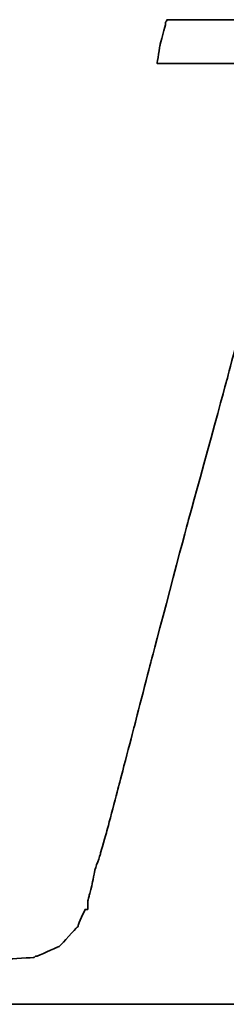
# Model space of a CAD drawing. Header units: millimetres. Extents: x -2774 to 3135, y -1571 to 860.
# Tile 240 of 256: x -2400.899 to -2399.916, y -217.519 to -212.848. Entities that reach past the tile are written whole.
import ezdxf

# ---------------------------------------------------------------- set-up
doc = ezdxf.new("R2010")
doc.units = ezdxf.units.MM
doc.layers.add('DIM', color=4, linetype='CONTINUOUS')
doc.layers.add('layer 1', color=7, linetype='CONTINUOUS')

# ---------------------------------------------------------------- blocks, each defined once
blk = doc.blocks.new('TBI MOTION logo(完整正式版)')
at = {"layer": 'layer 1', "color": 22, "lineweight": 35}
blk.add_open_spline([(-40.59125, -7.943749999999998), (-40.59125, -7.943749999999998), (-40.97375, -7.943749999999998), (-40.97375, -7.943749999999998), (-40.97375, -7.943749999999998), (-40.97375, -7.943749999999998), (-41.38125, -7.943749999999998), (-41.38125, -7.943749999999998), (-41.38125, -7.943749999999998), (-41.38125, -7.943749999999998), (-41.54874999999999, -7.943749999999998), (-41.54874999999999, -7.943749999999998), (-41.54874999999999, -7.943749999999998), (-41.54874999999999, -7.943749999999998), (-41.59875, -7.943749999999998), (-41.59875, -7.943749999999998), (-41.59875, -7.943749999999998), (-41.59875, -7.943749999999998), (-41.88374999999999, -7.943749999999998), (-41.88374999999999, -7.943749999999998), (-41.88374999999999, -7.943749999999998), (-41.88374999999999, -7.943749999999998), (-41.90875, -7.91875), (-41.90875, -7.91875), (-41.90875, -7.91875), (-41.90875, -7.91875), (-42.19875, -7.871249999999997), (-42.19875, -7.871249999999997), (-42.19875, -7.871249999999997), (-42.19875, -7.871249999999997), (-42.43875, -7.82375), (-42.43875, -7.82375), (-42.43875, -7.82375), (-42.43875, -7.82375), (-42.45875, -7.82375), (-42.45875, -7.82375), (-42.45875, -7.82375), (-42.45875, -7.82375), (-42.48624999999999, -7.82375), (-42.48624999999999, -7.82375), (-42.48624999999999, -7.82375), (-42.48624999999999, -7.82375), (-42.67625, -7.723749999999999), (-42.67625, -7.723749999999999), (-42.67625, -7.723749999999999), (-42.67625, -7.723749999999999), (-42.70125, -7.70375), (-42.70125, -7.70375), (-42.70125, -7.70375), (-42.70125, -7.70375), (-42.72375, -7.678749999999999), (-42.72375, -7.678749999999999), (-42.72375, -7.678749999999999), (-42.72375, -7.678749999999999), (-42.86875, -7.488749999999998), (-42.86875, -7.488749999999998), (-42.86875, -7.488749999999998), (-42.86875, -7.488749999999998), (-42.89374999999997, -7.438749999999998), (-42.89374999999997, -7.438749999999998), (-42.89374999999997, -7.438749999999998), (-42.89374999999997, -7.438749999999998), (-42.91875, -7.388749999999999), (-42.91875, -7.388749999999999), (-42.91875, -7.388749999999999), (-42.91875, -7.388749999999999), (-42.93874999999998, -7.12875), (-42.93874999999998, -7.12875), (-42.93874999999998, -7.12875), (-42.93874999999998, -7.12875), (-42.96375, -7.103749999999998), (-42.96375, -7.103749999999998), (-42.96375, -7.103749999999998), (-42.96375, -7.103749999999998), (-42.96375, -7.053749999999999), (-42.96375, -7.053749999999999), (-42.96375, -7.053749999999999), (-42.96375, -7.053749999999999), (-42.96375, -7.00875), (-42.96375, -7.00875), (-42.96375, -7.00875), (-42.96375, -7.00875), (-42.91875, -6.69625), (-42.91875, -6.69625), (-42.91875, -6.69625), (-42.91875, -6.69625), (-42.91875, -6.62375), (-42.91875, -6.62375), (-42.91875, -6.62375), (-42.91875, -6.62375), (-42.91875, -6.59625), (-42.91875, -6.59625), (-42.91875, -6.59625), (-42.91875, -6.59625), (-42.91875, -6.57375), (-42.91875, -6.57375), (-42.91875, -6.57375), (-42.91875, -6.57375), (-42.91875, -6.528749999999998), (-42.91875, -6.528749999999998), (-42.91875, -6.528749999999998), (-42.91875, -6.528749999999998), (-42.89374999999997, -6.50375), (-42.89374999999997, -6.50375), (-42.89374999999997, -6.50375), (-42.89374999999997, -6.50375), (-42.84374999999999, -6.38375), (-42.84374999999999, -6.38375), (-42.84374999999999, -6.38375), (-42.84374999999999, -6.38375), (-42.84374999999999, -6.358749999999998), (-42.84374999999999, -6.358749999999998), (-42.84374999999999, -6.358749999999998), (-42.84374999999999, -6.358749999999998), (-42.74625, -6.143749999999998), (-42.74625, -6.143749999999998), (-42.74625, -6.143749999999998), (-42.74625, -6.143749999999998), (-42.70125, -5.853749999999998), (-42.70125, -5.853749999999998), (-42.70125, -5.853749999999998), (-42.70125, -5.853749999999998), (-42.60374999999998, -5.47125), (-42.60374999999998, -5.47125), (-42.60374999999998, -5.47125), (-42.60374999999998, -5.47125), (-42.60374999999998, -5.44875), (-42.60374999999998, -5.44875), (-42.60374999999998, -5.44875), (-42.60374999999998, -5.44875), (-42.38875, -4.678749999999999), (-42.38875, -4.678749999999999), (-42.38875, -4.678749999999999), (-42.38875, -4.678749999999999), (-42.36375, -4.653749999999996), (-42.36375, -4.653749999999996), (-42.36375, -4.653749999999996), (-42.36375, -4.653749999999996), (-42.12375, -3.69625), (-42.12375, -3.69625), (-42.12375, -3.69625), (-42.12375, -3.69625), (-42.12375, -3.67374), (-42.12375, -3.67374), (-42.12375, -3.67374), (-42.12375, -3.67374), (-41.78875, -2.593739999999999), (-41.78875, -2.593739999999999), (-41.78875, -2.593739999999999), (-41.78875, -2.593739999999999), (-41.18875, -0.19375), (-41.18875, -0.19375), (-41.18875, -0.19375), (-41.18875, -0.19375), (-40.54375, 2.20624), (-40.54375, 2.20624), (-40.54375, 2.20624), (-40.54375, 2.20624), (-40.25374999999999, 3.308749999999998), (-40.25374999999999, 3.308749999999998), (-40.25374999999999, 3.308749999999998), (-40.25374999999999, 3.308749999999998), (-39.98875, 4.27125), (-39.98875, 4.27125), (-39.98875, 4.27125), (-39.98875, 4.27125), (-39.77375, 5.131249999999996), (-39.77375, 5.131249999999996), (-39.77375, 5.131249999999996), (-39.77375, 5.131249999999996), (-39.67875, 5.47125), (-39.67875, 5.47125), (-39.67875, 5.47125), (-39.67875, 5.47125), (-39.60375, 5.756249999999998), (-39.60375, 5.756249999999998), (-39.60375, 5.756249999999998), (-39.60375, 5.756249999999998), (-39.60375, 5.78125), (-39.60375, 5.78125), (-39.60375, 5.78125), (-39.60375, 5.78125), (-39.50875, 5.97125), (-39.50875, 5.97125), (-39.50875, 5.97125), (-39.50875, 5.97125), (-39.50875, 6.138749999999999), (-39.50875, 6.138749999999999), (-39.50875, 6.138749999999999), (-39.50875, 6.138749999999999), (-39.48625, 6.166249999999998), (-39.48625, 6.166249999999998), (-39.48625, 6.166249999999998), (-39.48625, 6.166249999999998), (-39.46125, 6.286249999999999), (-39.46125, 6.286249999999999), (-39.46125, 6.286249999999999), (-39.46125, 6.286249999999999), (-39.46125, 6.426249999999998), (-39.46125, 6.426249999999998), (-39.46125, 6.426249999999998), (-39.46125, 6.426249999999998), (-39.41375, 6.426249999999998), (-39.41375, 6.426249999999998), (-39.41375, 6.426249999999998), (-39.41375, 6.426249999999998), (-39.29375, 6.69125), (-39.29375, 6.69125), (-39.29375, 6.69125), (-39.29375, 6.69125), (-39.26875, 6.741249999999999), (-39.26875, 6.741249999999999), (-39.26875, 6.741249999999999), (-39.26875, 6.741249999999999), (-39.24375, 6.76625), (-39.24375, 6.76625), (-39.24375, 6.76625), (-39.24375, 6.76625), (-38.98375, 7.006239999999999), (-38.98375, 7.006239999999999), (-38.98375, 7.006239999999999), (-38.98375, 7.006239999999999), (-38.95625, 7.026239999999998), (-38.95625, 7.026239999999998), (-38.95625, 7.026239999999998), (-38.95625, 7.026239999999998), (-38.78875, 7.126239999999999), (-38.78875, 7.126239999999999), (-38.78875, 7.126239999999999), (-38.78875, 7.126239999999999), (-38.76375, 7.126239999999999), (-38.76375, 7.126239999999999), (-38.76375, 7.126239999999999), (-38.76375, 7.126239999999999), (-38.74375, 7.126239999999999), (-38.74375, 7.126239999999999), (-38.74375, 7.126239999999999), (-38.74375, 7.126239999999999), (-38.52875, 7.171249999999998), (-38.52875, 7.171249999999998), (-38.52875, 7.171249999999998), (-38.52875, 7.171249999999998), (-38.52875, 7.196239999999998), (-38.52875, 7.196239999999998), (-38.52875, 7.196239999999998), (-38.52875, 7.196239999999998), (-38.50375, 7.196239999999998), (-38.50375, 7.196239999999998), (-38.50375, 7.196239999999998), (-38.50375, 7.196239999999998), (-38.26125, 7.21875), (-38.26125, 7.21875), (-38.26125, 7.21875), (-38.26125, 7.21875), (-38.23875000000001, 7.246239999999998), (-38.23875000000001, 7.246239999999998), (-38.23875000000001, 7.246239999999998), (-38.23875000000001, 7.246239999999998), (-38.21625, 7.246239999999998), (-38.21625, 7.246239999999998), (-38.21625, 7.246239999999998), (-38.21625, 7.246239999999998), (-38.18875, 7.246239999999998), (-38.18875, 7.246239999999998), (-38.18875, 7.246239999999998), (-38.18875, 7.246239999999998), (-37.90375, 7.246239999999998), (-37.90375, 7.246239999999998), (-37.90375, 7.246239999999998), (-37.90375, 7.246239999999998), (-37.85375, 7.246239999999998), (-37.85375, 7.246239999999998), (-37.85375, 7.246239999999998), (-37.85375, 7.246239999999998), (-37.75875, 7.246239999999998), (-37.75875, 7.246239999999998), (-37.75875, 7.246239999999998), (-37.75875, 7.246239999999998), (-37.42375, 7.246239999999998), (-37.42375, 7.246239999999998), (-37.42375, 7.246239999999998), (-37.42375, 7.246239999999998), (-37.08875, 7.246239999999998), (-37.08875, 7.246239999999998), (-37.08875, 7.246239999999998), (-37.08875, 7.246239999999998), (-37.06375, 7.246239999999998), (-37.06375, 7.246239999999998), (-37.06375, 7.246239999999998), (-37.06375, 7.246239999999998), (-37.06375, 7.266239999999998), (-37.06375, 7.266239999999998), (-37.06375, 7.266239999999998), (-37.06375, 7.266239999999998), (-37.03875, 7.291249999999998), (-37.03875, 7.291249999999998), (-37.03875, 7.291249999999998), (-37.03875, 7.291249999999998), (-37.03875, 7.31625), (-37.03875, 7.31625), (-37.03875, 7.31625), (-37.03875, 7.31625), (-36.94125, 7.676249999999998), (-36.94125, 7.676249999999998), (-36.94125, 7.676249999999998), (-36.94125, 7.676249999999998), (-36.86875, 7.98625), (-36.86875, 7.98625), (-36.86875, 7.98625), (-36.86875, 7.98625), (-36.98875000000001, 7.98625), (-36.98875000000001, 7.98625), (-36.98875000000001, 7.98625), (-36.98875000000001, 7.98625), (-37.42375, 7.98625), (-37.42375, 7.98625), (-37.42375, 7.98625), (-37.42375, 7.98625), (-37.94875, 7.98625), (-37.94875, 7.98625), (-37.94875, 7.98625), (-37.94875, 7.98625), (-38.57375, 7.98625), (-38.57375, 7.98625), (-38.57375, 7.98625), (-38.57375, 7.98625), (-39.29375, 7.98625), (-39.29375, 7.98625), (-39.29375, 7.98625), (-39.29375, 7.98625), (-40.82875, 7.98625), (-40.82875, 7.98625), (-40.82875, 7.98625), (-40.82875, 7.98625), (-42.36375, 7.98625), (-42.36375, 7.98625), (-42.36375, 7.98625), (-42.36375, 7.98625), (-43.08375, 7.98625), (-43.08375, 7.98625), (-43.08375, 7.98625), (-43.08375, 7.98625), (-43.70875, 7.98625), (-43.70875, 7.98625), (-43.70875, 7.98625), (-43.70875, 7.98625), (-44.23375, 7.98625), (-44.23375, 7.98625), (-44.23375, 7.98625), (-44.23375, 7.98625), (-44.66875, 7.98625), (-44.66875, 7.98625), (-44.66875, 7.98625), (-44.66875, 7.98625), (-44.88375, 7.98625), (-44.88375, 7.98625), (-44.88375, 7.98625), (-44.88375, 7.98625), (-44.90874999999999, 7.94125), (-44.90874999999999, 7.94125), (-44.90874999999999, 7.94125), (-44.90874999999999, 7.94125), (-44.90874999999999, 7.916249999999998), (-44.90874999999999, 7.916249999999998), (-44.90874999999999, 7.916249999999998), (-44.90874999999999, 7.916249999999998), (-45.00375, 7.55625), (-45.00375, 7.55625), (-45.00375, 7.55625), (-45.00375, 7.55625), (-45.05374999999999, 7.246239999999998), (-45.05374999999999, 7.246239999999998), (-45.05374999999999, 7.246239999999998), (-45.05374999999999, 7.246239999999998), (-44.61875, 7.246239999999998), (-44.61875, 7.246239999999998), (-44.61875, 7.246239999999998), (-44.61875, 7.246239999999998), (-44.11375, 7.246239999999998), (-44.11375, 7.246239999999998), (-44.11375, 7.246239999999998), (-44.11375, 7.246239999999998), (-43.99375, 7.246239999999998), (-43.99375, 7.246239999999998), (-43.99375, 7.246239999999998), (-43.99375, 7.246239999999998), (-43.94625, 7.246239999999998), (-43.94625, 7.246239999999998), (-43.94625, 7.246239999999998), (-43.94625, 7.246239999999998), (-43.92374, 7.246239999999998), (-43.92374, 7.246239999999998), (-43.92374, 7.246239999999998), (-43.92374, 7.246239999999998), (-43.65874999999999, 7.246239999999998), (-43.65874999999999, 7.246239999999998), (-43.65874999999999, 7.246239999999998), (-43.65874999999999, 7.246239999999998), (-43.63875, 7.21875), (-43.63875, 7.21875), (-43.63875, 7.21875), (-43.63875, 7.21875), (-43.46874999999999, 7.196239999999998), (-43.46874999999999, 7.196239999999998), (-43.46874999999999, 7.196239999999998), (-43.46874999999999, 7.196239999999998), (-43.39875, 7.196239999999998), (-43.39875, 7.196239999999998), (-43.39875, 7.196239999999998), (-43.39875, 7.196239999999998), (-43.37125, 7.171249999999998), (-43.37125, 7.171249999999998), (-43.37125, 7.171249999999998), (-43.37125, 7.171249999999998), (-43.34875, 7.171249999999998), (-43.34875, 7.171249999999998), (-43.34875, 7.171249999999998), (-43.34875, 7.171249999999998), (-43.20375, 7.126239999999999), (-43.20375, 7.126239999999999), (-43.20375, 7.126239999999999), (-43.20375, 7.126239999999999), (-43.05875, 7.076239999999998), (-43.05875, 7.076239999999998), (-43.05875, 7.076239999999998), (-43.05875, 7.076239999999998), (-43.01375, 7.076239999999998), (-43.01375, 7.076239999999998), (-43.01375, 7.076239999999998), (-43.01375, 7.076239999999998), (-42.98875, 7.026239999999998), (-42.98875, 7.026239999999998), (-42.98875, 7.026239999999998), (-42.98875, 7.026239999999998), (-42.79874999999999, 6.86125), (-42.79874999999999, 6.86125), (-42.79874999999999, 6.86125), (-42.79874999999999, 6.86125), (-42.77375, 6.81125), (-42.77375, 6.81125), (-42.77375, 6.81125), (-42.77375, 6.81125), (-42.74625, 6.76625), (-42.74625, 6.76625), (-42.74625, 6.76625), (-42.74625, 6.76625), (-42.72375, 6.47625), (-42.72375, 6.47625), (-42.72375, 6.47625), (-42.72375, 6.47625), (-42.70125, 6.45124), (-42.70125, 6.45124), (-42.70125, 6.45124), (-42.70125, 6.45124), (-42.70125, 6.426249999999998), (-42.70125, 6.426249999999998), (-42.70125, 6.426249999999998), (-42.70125, 6.426249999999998), (-42.72375, 6.40625), (-42.72375, 6.40625), (-42.72375, 6.40625), (-42.72375, 6.40625), (-42.74625, 5.97125), (-42.74625, 5.97125), (-42.74625, 5.97125), (-42.74625, 5.97125), (-42.74625, 5.94625), (-42.74625, 5.94625), (-42.74625, 5.94625), (-42.74625, 5.94625), (-42.74625, 5.926249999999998), (-42.74625, 5.926249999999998), (-42.74625, 5.926249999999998), (-42.74625, 5.926249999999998), (-42.77375, 5.876249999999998), (-42.77375, 5.876249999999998), (-42.77375, 5.876249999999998), (-42.77375, 5.876249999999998), (-42.81875, 5.80625), (-42.81875, 5.80625), (-42.81875, 5.80625), (-42.81875, 5.80625), (-42.86875, 5.63625), (-42.86875, 5.63625), (-42.86875, 5.63625), (-42.86875, 5.63625), (-42.91875, 5.39625), (-42.91875, 5.39625), (-42.91875, 5.39625), (-42.91875, 5.39625), (-42.91875, 5.37124), (-42.91875, 5.37124), (-42.91875, 5.37124), (-42.91875, 5.37124), (-43.01375, 5.10874), (-43.01375, 5.10874), (-43.01375, 5.10874), (-43.01375, 5.10874), (-43.10875, 4.771239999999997), (-43.10875, 4.771239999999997), (-43.10875, 4.771239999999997), (-43.10875, 4.771239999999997), (-43.29875, 3.956249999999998), (-43.29875, 3.956249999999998), (-43.29875, 3.956249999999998), (-43.29875, 3.956249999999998), (-43.58875, 2.951249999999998), (-43.58875, 2.951249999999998), (-43.58875, 2.951249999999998), (-43.58875, 2.951249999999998), (-43.87375, 1.87125), (-43.87375, 1.87125), (-43.87375, 1.87125), (-43.87375, 1.87125), (-44.52625, -0.50374), (-44.52625, -0.50374), (-44.52625, -0.50374), (-44.52625, -0.50374), (-45.14874999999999, -2.853749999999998), (-45.14874999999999, -2.853749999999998), (-45.14874999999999, -2.853749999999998), (-45.14874999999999, -2.853749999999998), (-45.43375, -3.95875), (-45.43375, -3.95875), (-45.43375, -3.95875), (-45.43375, -3.95875), (-45.69874999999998, -4.96875), (-45.69874999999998, -4.96875), (-45.69874999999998, -4.96875), (-45.69874999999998, -4.96875), (-45.91375, -5.78375), (-45.91375, -5.78375), (-45.91375, -5.78375), (-45.91375, -5.78375), (-46.01374999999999, -6.11875), (-46.01374999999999, -6.11875), (-46.01374999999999, -6.11875), (-46.01374999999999, -6.11875), (-46.01374999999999, -6.143749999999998), (-46.01374999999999, -6.143749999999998), (-46.01374999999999, -6.143749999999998), (-46.01374999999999, -6.143749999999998), (-46.10875, -6.40875), (-46.10875, -6.40875), (-46.10875, -6.40875), (-46.10875, -6.40875), (-46.15375, -6.648749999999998), (-46.15375, -6.648749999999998), (-46.15375, -6.648749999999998), (-46.15375, -6.648749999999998), (-46.20375, -6.83875), (-46.20375, -6.83875), (-46.20375, -6.83875), (-46.20375, -6.83875), (-46.22874999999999, -6.933749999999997), (-46.22874999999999, -6.933749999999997), (-46.22874999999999, -6.933749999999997), (-46.22874999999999, -6.933749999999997), (-46.22874999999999, -7.07875), (-46.22874999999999, -7.07875), (-46.22874999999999, -7.07875), (-46.22874999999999, -7.07875), (-46.27374999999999, -7.07875), (-46.27374999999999, -7.07875), (-46.27374999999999, -7.07875), (-46.27374999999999, -7.07875), (-46.39375, -7.34375), (-46.39375, -7.34375), (-46.39375, -7.34375), (-46.39375, -7.34375), (-46.39375, -7.36875), (-46.39375, -7.36875), (-46.39375, -7.36875), (-46.39375, -7.36875), (-46.42125, -7.388749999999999), (-46.42125, -7.388749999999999), (-46.42125, -7.388749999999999), (-46.42125, -7.388749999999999), (-46.68375, -7.678749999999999), (-46.68375, -7.678749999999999), (-46.68375, -7.678749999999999), (-46.68375, -7.678749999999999), (-46.70875, -7.70375), (-46.70875, -7.70375), (-46.70875, -7.70375), (-46.70875, -7.70375), (-46.75374999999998, -7.723749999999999), (-46.75374999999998, -7.723749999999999), (-46.75374999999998, -7.723749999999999), (-46.75374999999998, -7.723749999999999), (-47.08874999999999, -7.871249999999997), (-47.08874999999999, -7.871249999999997), (-47.08874999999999, -7.871249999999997), (-47.08874999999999, -7.871249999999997), (-47.11625, -7.871249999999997), (-47.11625, -7.871249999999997), (-47.11625, -7.871249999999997), (-47.11625, -7.871249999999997), (-47.13875, -7.893749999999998), (-47.13875, -7.893749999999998), (-47.13875, -7.893749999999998), (-47.13875, -7.893749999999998), (-47.56874999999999, -7.91875), (-47.56874999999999, -7.91875), (-47.56874999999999, -7.91875), (-47.56874999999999, -7.91875), (-47.59624999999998, -7.943749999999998), (-47.59624999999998, -7.943749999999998), (-47.59624999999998, -7.943749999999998), (-47.59624999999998, -7.943749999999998), (-47.64375, -7.943749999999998), (-47.64375, -7.943749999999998), (-47.64375, -7.943749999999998), (-47.64375, -7.943749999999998), (-47.73625, -7.943749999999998), (-47.73625, -7.943749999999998), (-47.73625, -7.943749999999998), (-47.73625, -7.943749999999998), (-48.07375, -7.943749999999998), (-48.07375, -7.943749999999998), (-48.07375, -7.943749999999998), (-48.07375, -7.943749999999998), (-48.36125, -7.943749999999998), (-48.36125, -7.943749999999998), (-48.36125, -7.943749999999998), (-48.36125, -7.943749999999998), (-48.36125, -7.966249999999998), (-48.36125, -7.966249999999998), (-48.36125, -7.966249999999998), (-48.36125, -7.966249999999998), (-48.36125, -7.991249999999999), (-48.36125, -7.991249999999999), (-48.36125, -7.991249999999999), (-48.36125, -7.991249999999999), (-48.38875, -8.013749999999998), (-48.38875, -8.013749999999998), (-48.38875, -8.013749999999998), (-48.38875, -8.013749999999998), (-48.50875, -8.34875), (-48.50875, -8.34875), (-48.50875, -8.34875), (-48.50875, -8.34875), (-48.55375, -8.68625), (-48.55375, -8.68625), (-48.55375, -8.68625), (-48.55375, -8.68625), (-48.45875, -8.68625), (-48.45875, -8.68625), (-48.45875, -8.68625), (-48.45875, -8.68625), (-48.07375, -8.68625), (-48.07375, -8.68625), (-48.07375, -8.68625), (-48.07375, -8.68625), (-47.52374999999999, -8.68625), (-47.52374999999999, -8.68625), (-47.52374999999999, -8.68625), (-47.52374999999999, -8.68625), (-46.92375, -8.68625), (-46.92375, -8.68625), (-46.92375, -8.68625), (-46.92375, -8.68625), (-46.25375, -8.68625), (-46.25375, -8.68625), (-46.25375, -8.68625), (-46.25375, -8.68625), (-46.20375, -8.68625), (-46.20375, -8.68625), (-46.20375, -8.68625), (-46.20375, -8.68625), (-44.71375, -8.68625), (-44.71375, -8.68625), (-44.71375, -8.68625), (-44.71375, -8.68625), (-43.22874999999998, -8.68625), (-43.22874999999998, -8.68625), (-43.22874999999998, -8.68625), (-43.22874999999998, -8.68625), (-42.55875, -8.68625), (-42.55875, -8.68625), (-42.55875, -8.68625), (-42.55875, -8.68625), (-42.50874999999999, -8.68625), (-42.50874999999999, -8.68625), (-42.50874999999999, -8.68625), (-42.50874999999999, -8.68625), (-41.93375, -8.68625), (-41.93375, -8.68625), (-41.93375, -8.68625), (-41.93375, -8.68625), (-41.38125, -8.68625), (-41.38125, -8.68625), (-41.38125, -8.68625), (-41.38125, -8.68625), (-40.97375, -8.68625), (-40.97375, -8.68625), (-40.97375, -8.68625), (-40.97375, -8.68625), (-40.78125, -8.68625), (-40.78125, -8.68625), (-40.78125, -8.68625), (-40.78125, -8.68625), (-40.78125, -8.638749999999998), (-40.78125, -8.638749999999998), (-40.78125, -8.638749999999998), (-40.78125, -8.638749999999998), (-40.75874999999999, -8.638749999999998), (-40.75874999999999, -8.638749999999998), (-40.75874999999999, -8.638749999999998), (-40.75874999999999, -8.638749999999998), (-40.66374999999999, -8.27875), (-40.66374999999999, -8.27875), (-40.66374999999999, -8.27875), (-40.66374999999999, -8.27875), (-40.59125, -7.943749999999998), (-40.59125, -7.943749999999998)], degree=3, knots=[0, 0, 0, 0, 0.0055865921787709, 0.0055865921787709, 0.0055865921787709, 0.0055866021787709, 0.0111731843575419, 0.0111731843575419, 0.0111731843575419, 0.0111731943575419, 0.0167597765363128, 0.0167597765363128, 0.0167597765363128, 0.0167597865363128, 0.0223463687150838, 0.0223463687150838, 0.0223463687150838, 0.0223463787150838, 0.0279329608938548, 0.0279329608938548, 0.0279329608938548, 0.0279329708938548, 0.0335195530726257, 0.0335195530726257, 0.0335195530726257, 0.0335195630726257, 0.0391061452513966, 0.0391061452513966, 0.0391061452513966, 0.0391061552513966, 0.0446927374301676, 0.0446927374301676, 0.0446927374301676, 0.0446927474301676, 0.0502793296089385, 0.0502793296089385, 0.0502793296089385, 0.0502793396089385, 0.0558659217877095, 0.0558659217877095, 0.0558659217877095, 0.0558659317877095, 0.0614525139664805, 0.0614525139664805, 0.0614525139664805, 0.0614525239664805, 0.0670391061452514, 0.0670391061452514, 0.0670391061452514, 0.0670391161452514, 0.0726256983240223, 0.0726256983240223, 0.0726256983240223, 0.0726257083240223, 0.0782122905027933, 0.0782122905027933, 0.0782122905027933, 0.0782123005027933, 0.0837988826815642, 0.0837988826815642, 0.0837988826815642, 0.0837988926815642, 0.0893854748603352, 0.0893854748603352, 0.0893854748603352, 0.0893854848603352, 0.0949720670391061, 0.0949720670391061, 0.0949720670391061, 0.0949720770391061, 0.1005586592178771, 0.1005586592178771, 0.1005586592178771, 0.1005586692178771, 0.106145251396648, 0.106145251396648, 0.106145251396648, 0.106145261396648, 0.1117318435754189, 0.1117318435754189, 0.1117318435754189, 0.1117318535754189, 0.1173184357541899, 0.1173184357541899, 0.1173184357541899, 0.1173184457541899, 0.1229050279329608, 0.1229050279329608, 0.1229050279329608, 0.1229050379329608, 0.1284916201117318, 0.1284916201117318, 0.1284916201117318, 0.1284916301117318, 0.1340782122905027, 0.1340782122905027, 0.1340782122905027, 0.1340782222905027, 0.1396648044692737, 0.1396648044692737, 0.1396648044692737, 0.1396648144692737, 0.1452513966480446, 0.1452513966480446, 0.1452513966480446, 0.1452514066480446, 0.1508379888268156, 0.1508379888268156, 0.1508379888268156, 0.1508379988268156, 0.1564245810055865, 0.1564245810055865, 0.1564245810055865, 0.1564245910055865, 0.1620111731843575, 0.1620111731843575, 0.1620111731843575, 0.1620111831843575, 0.1675977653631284, 0.1675977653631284, 0.1675977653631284, 0.1675977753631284, 0.1731843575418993, 0.1731843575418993, 0.1731843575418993, 0.1731843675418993, 0.1787709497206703, 0.1787709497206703, 0.1787709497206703, 0.1787709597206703, 0.1843575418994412, 0.1843575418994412, 0.1843575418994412, 0.1843575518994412, 0.1899441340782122, 0.1899441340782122, 0.1899441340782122, 0.1899441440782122, 0.1955307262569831, 0.1955307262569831, 0.1955307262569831, 0.1955307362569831, 0.2011173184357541, 0.2011173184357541, 0.2011173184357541, 0.2011173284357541, 0.206703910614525, 0.206703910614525, 0.206703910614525, 0.206703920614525, 0.2122905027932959, 0.2122905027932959, 0.2122905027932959, 0.2122905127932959, 0.2178770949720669, 0.2178770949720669, 0.2178770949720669, 0.2178771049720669, 0.2234636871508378, 0.2234636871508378, 0.2234636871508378, 0.2234636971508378, 0.2290502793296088, 0.2290502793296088, 0.2290502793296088, 0.2290502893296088, 0.2346368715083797, 0.2346368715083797, 0.2346368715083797, 0.2346368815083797, 0.2402234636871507, 0.2402234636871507, 0.2402234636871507, 0.2402234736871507, 0.2458100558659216, 0.2458100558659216, 0.2458100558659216, 0.2458100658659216, 0.2513966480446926, 0.2513966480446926, 0.2513966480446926, 0.2513966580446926, 0.2569832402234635, 0.2569832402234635, 0.2569832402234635, 0.2569832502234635, 0.2625698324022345, 0.2625698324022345, 0.2625698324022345, 0.2625698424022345, 0.2681564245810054, 0.2681564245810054, 0.2681564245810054, 0.2681564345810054, 0.2737430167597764, 0.2737430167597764, 0.2737430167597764, 0.2737430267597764, 0.2793296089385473, 0.2793296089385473, 0.2793296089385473, 0.2793296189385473, 0.2849162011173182, 0.2849162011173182, 0.2849162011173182, 0.2849162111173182, 0.2905027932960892, 0.2905027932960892, 0.2905027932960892, 0.2905028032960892, 0.2960893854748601, 0.2960893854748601, 0.2960893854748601, 0.29608939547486, 0.3016759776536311, 0.3016759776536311, 0.3016759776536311, 0.3016759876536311, 0.3072625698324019, 0.3072625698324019, 0.3072625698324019, 0.3072625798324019, 0.312849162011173, 0.312849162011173, 0.312849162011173, 0.312849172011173, 0.3184357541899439, 0.3184357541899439, 0.3184357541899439, 0.3184357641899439, 0.3240223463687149, 0.3240223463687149, 0.3240223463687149, 0.3240223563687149, 0.3296089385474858, 0.3296089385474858, 0.3296089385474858, 0.3296089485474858, 0.3351955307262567, 0.3351955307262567, 0.3351955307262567, 0.3351955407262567, 0.3407821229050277, 0.3407821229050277, 0.3407821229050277, 0.3407821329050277, 0.3463687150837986, 0.3463687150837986, 0.3463687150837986, 0.3463687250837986, 0.3519553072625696, 0.3519553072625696, 0.3519553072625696, 0.3519553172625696, 0.3575418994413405, 0.3575418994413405, 0.3575418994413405, 0.3575419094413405, 0.3631284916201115, 0.3631284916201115, 0.3631284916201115, 0.3631285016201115, 0.3687150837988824, 0.3687150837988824, 0.3687150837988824, 0.3687150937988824, 0.3743016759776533, 0.3743016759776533, 0.3743016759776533, 0.3743016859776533, 0.3798882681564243, 0.3798882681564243, 0.3798882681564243, 0.3798882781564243, 0.3854748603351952, 0.3854748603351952, 0.3854748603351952, 0.3854748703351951, 0.3910614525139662, 0.3910614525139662, 0.3910614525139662, 0.3910614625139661, 0.3966480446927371, 0.3966480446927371, 0.3966480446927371, 0.3966480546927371, 0.4022346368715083, 0.4022346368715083, 0.4022346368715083, 0.4022346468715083, 0.407821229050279, 0.407821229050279, 0.407821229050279, 0.4078212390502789, 0.4134078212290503, 0.4134078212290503, 0.4134078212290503, 0.4134078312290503, 0.4189944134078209, 0.4189944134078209, 0.4189944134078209, 0.4189944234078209, 0.4245810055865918, 0.4245810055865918, 0.4245810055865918, 0.4245810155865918, 0.4301675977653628, 0.4301675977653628, 0.4301675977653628, 0.4301676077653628, 0.4357541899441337, 0.4357541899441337, 0.4357541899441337, 0.4357541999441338, 0.4413407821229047, 0.4413407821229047, 0.4413407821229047, 0.4413407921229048, 0.4469273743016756, 0.4469273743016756, 0.4469273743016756, 0.4469273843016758, 0.4525139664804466, 0.4525139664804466, 0.4525139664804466, 0.4525139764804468, 0.4581005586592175, 0.4581005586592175, 0.4581005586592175, 0.4581005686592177, 0.4636871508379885, 0.4636871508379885, 0.4636871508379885, 0.4636871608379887, 0.4692737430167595, 0.4692737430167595, 0.4692737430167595, 0.4692737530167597, 0.4748603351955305, 0.4748603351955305, 0.4748603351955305, 0.4748603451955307, 0.4804469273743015, 0.4804469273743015, 0.4804469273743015, 0.4804469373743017, 0.4860335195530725, 0.4860335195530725, 0.4860335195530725, 0.4860335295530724, 0.4916201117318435, 0.4916201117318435, 0.4916201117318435, 0.4916201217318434, 0.4972067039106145, 0.4972067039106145, 0.4972067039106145, 0.4972067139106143, 0.5027932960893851, 0.5027932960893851, 0.5027932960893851, 0.5027933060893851, 0.5083798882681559, 0.5083798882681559, 0.5083798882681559, 0.508379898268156, 0.513966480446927, 0.513966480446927, 0.513966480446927, 0.5139664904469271, 0.519553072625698, 0.519553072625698, 0.519553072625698, 0.5195530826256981, 0.5251396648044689, 0.5251396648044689, 0.5251396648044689, 0.525139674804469, 0.53072625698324, 0.53072625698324, 0.53072625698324, 0.5307262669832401, 0.536312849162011, 0.536312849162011, 0.536312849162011, 0.5363128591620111, 0.541899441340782, 0.541899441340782, 0.541899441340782, 0.5418994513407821, 0.5474860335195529, 0.5474860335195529, 0.5474860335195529, 0.547486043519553, 0.553072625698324, 0.553072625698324, 0.553072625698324, 0.5530726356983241, 0.5586592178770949, 0.5586592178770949, 0.5586592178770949, 0.558659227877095, 0.5642458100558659, 0.5642458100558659, 0.5642458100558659, 0.564245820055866, 0.569832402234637, 0.569832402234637, 0.569832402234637, 0.5698324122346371, 0.5754189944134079, 0.5754189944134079, 0.5754189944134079, 0.575419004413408, 0.5810055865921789, 0.5810055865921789, 0.5810055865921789, 0.581005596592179, 0.5865921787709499, 0.5865921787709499, 0.5865921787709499, 0.5865921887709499, 0.592178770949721, 0.592178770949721, 0.592178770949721, 0.5921787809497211, 0.5977653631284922, 0.5977653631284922, 0.5977653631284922, 0.5977653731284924, 0.6033519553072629, 0.6033519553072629, 0.6033519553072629, 0.6033519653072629, 0.6089385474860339, 0.6089385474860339, 0.6089385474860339, 0.608938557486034, 0.6145251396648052, 0.6145251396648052, 0.6145251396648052, 0.6145251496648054, 0.6201117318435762, 0.6201117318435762, 0.6201117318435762, 0.6201117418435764, 0.6256983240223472, 0.6256983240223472, 0.6256983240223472, 0.6256983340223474, 0.6312849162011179, 0.6312849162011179, 0.6312849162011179, 0.631284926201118, 0.6368715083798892, 0.6368715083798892, 0.6368715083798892, 0.6368715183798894, 0.6424581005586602, 0.6424581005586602, 0.6424581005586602, 0.6424581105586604, 0.6480446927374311, 0.6480446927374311, 0.6480446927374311, 0.6480447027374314, 0.6536312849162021, 0.6536312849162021, 0.6536312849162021, 0.6536312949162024, 0.6592178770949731, 0.6592178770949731, 0.6592178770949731, 0.6592178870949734, 0.6648044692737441, 0.6648044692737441, 0.6648044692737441, 0.6648044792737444, 0.6703910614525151, 0.6703910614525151, 0.6703910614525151, 0.6703910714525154, 0.6759776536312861, 0.6759776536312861, 0.6759776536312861, 0.6759776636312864, 0.6815642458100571, 0.6815642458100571, 0.6815642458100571, 0.6815642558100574, 0.6871508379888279, 0.6871508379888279, 0.6871508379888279, 0.687150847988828, 0.6927374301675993, 0.6927374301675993, 0.6927374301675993, 0.6927374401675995, 0.6983240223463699, 0.6983240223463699, 0.6983240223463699, 0.69832403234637, 0.7039106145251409, 0.7039106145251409, 0.7039106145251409, 0.703910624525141, 0.7094972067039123, 0.7094972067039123, 0.7094972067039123, 0.7094972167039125, 0.7150837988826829, 0.7150837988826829, 0.7150837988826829, 0.715083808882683, 0.7206703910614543, 0.7206703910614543, 0.7206703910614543, 0.7206704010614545, 0.7262569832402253, 0.7262569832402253, 0.7262569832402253, 0.7262569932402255, 0.7318435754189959, 0.7318435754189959, 0.7318435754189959, 0.731843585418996, 0.7374301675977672, 0.7374301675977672, 0.7374301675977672, 0.7374301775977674, 0.7430167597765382, 0.7430167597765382, 0.7430167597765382, 0.7430167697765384, 0.7486033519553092, 0.7486033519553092, 0.7486033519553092, 0.7486033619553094, 0.7541899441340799, 0.7541899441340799, 0.7541899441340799, 0.75418995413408, 0.7597765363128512, 0.7597765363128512, 0.7597765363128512, 0.7597765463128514, 0.7653631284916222, 0.7653631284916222, 0.7653631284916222, 0.7653631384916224, 0.7709497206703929, 0.7709497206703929, 0.7709497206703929, 0.770949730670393, 0.7765363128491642, 0.7765363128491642, 0.7765363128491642, 0.7765363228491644, 0.7821229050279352, 0.7821229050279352, 0.7821229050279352, 0.7821229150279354, 0.7877094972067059, 0.7877094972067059, 0.7877094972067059, 0.787709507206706, 0.7932960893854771, 0.7932960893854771, 0.7932960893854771, 0.7932960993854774, 0.7988826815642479, 0.7988826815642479, 0.7988826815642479, 0.798882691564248, 0.8044692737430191, 0.8044692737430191, 0.8044692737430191, 0.8044692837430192, 0.8100558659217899, 0.8100558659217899, 0.8100558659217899, 0.81005587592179, 0.8156424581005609, 0.8156424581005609, 0.8156424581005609, 0.815642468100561, 0.8212290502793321, 0.8212290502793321, 0.8212290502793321, 0.8212290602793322, 0.8268156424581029, 0.8268156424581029, 0.8268156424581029, 0.826815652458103, 0.8324022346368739, 0.8324022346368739, 0.8324022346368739, 0.8324022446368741, 0.8379888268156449, 0.8379888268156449, 0.8379888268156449, 0.837988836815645, 0.8435754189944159, 0.8435754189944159, 0.8435754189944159, 0.8435754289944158, 0.8491620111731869, 0.8491620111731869, 0.8491620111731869, 0.8491620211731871, 0.8547486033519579, 0.8547486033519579, 0.8547486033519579, 0.854748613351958, 0.8603351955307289, 0.8603351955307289, 0.8603351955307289, 0.860335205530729, 0.8659217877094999, 0.8659217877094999, 0.8659217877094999, 0.8659217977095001, 0.8715083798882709, 0.8715083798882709, 0.8715083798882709, 0.871508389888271, 0.8770949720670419, 0.8770949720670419, 0.8770949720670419, 0.877094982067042, 0.8826815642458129, 0.8826815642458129, 0.8826815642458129, 0.8826815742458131, 0.8882681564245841, 0.8882681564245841, 0.8882681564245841, 0.8882681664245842, 0.8938547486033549, 0.8938547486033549, 0.8938547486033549, 0.893854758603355, 0.8994413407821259, 0.8994413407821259, 0.8994413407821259, 0.8994413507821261, 0.9050279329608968, 0.9050279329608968, 0.9050279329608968, 0.9050279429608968, 0.910614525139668, 0.910614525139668, 0.910614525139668, 0.910614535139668, 0.9162011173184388, 0.9162011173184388, 0.9162011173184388, 0.9162011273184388, 0.92178770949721, 0.92178770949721, 0.92178770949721, 0.92178771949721, 0.9273743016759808, 0.9273743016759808, 0.9273743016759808, 0.9273743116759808, 0.932960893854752, 0.932960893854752, 0.932960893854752, 0.932960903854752, 0.9385474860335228, 0.9385474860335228, 0.9385474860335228, 0.9385474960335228, 0.9441340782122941, 0.9441340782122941, 0.9441340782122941, 0.9441340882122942, 0.9497206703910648, 0.9497206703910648, 0.9497206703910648, 0.9497206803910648, 0.955307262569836, 0.955307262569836, 0.955307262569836, 0.9553072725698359, 0.9608938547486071, 0.9608938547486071, 0.9608938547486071, 0.9608938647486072, 0.966480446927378, 0.966480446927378, 0.966480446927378, 0.9664804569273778, 0.9720670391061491, 0.9720670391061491, 0.9720670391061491, 0.9720670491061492, 0.97765363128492, 0.97765363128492, 0.97765363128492, 0.9776536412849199, 0.9832402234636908, 0.9832402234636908, 0.9832402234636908, 0.9832402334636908, 0.9888268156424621, 0.9888268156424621, 0.9888268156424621, 0.9888268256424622, 0.9944134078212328, 0.9944134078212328, 0.9944134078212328, 0.9944134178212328, 1, 1, 1, 1], dxfattribs=at)

msp = doc.modelspace()

# ---------------------------------------------------------------- block references
at = {"layer": 'DIM', "color": 7, "xscale": 0.2802190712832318, "yscale": 0.2802190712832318, "zscale": 0.2802190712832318}
msp.add_blockref('TBI MOTION logo(完整正式版)', (-2387.620633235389, -215.0854235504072), dxfattribs=at)

doc.saveas('drawing.dxf')
